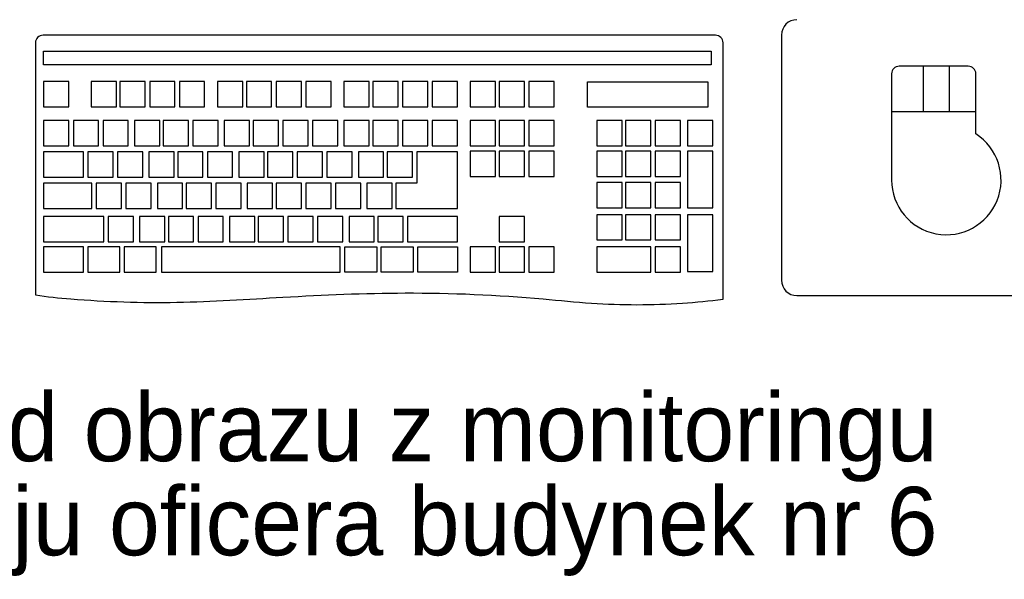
# Model space of a CAD drawing. Header units: centimetres. Extents: x 74448 to 96987, y -37016 to -10817.
# Tile 26 of 174: x 79734 to 80080, y -34958 to -34761. Entities that reach past the tile are written whole.
import ezdxf

# ---------------------------------------------------------------- set-up
doc = ezdxf.new("R2010")
doc.units = ezdxf.units.CM
doc.header["$LTSCALE"] = 0.02
doc.layers.get('0').update_dxf_attribs({"color": 8, "lineweight": 13})
doc.layers.add('_pk_opis legenda', color=7, linetype='Continuous')
doc.layers.add('CCTV', color=7, linetype='Continuous', lineweight=25)
doc.layers.add('ei30', color=8, linetype='Continuous', lineweight=13)
doc.styles.get("Standard").update_dxf_attribs({"font": 'arial.ttf', "height": 12})
doc.styles.add('Tomasz_W legenda', font='TCM_____.TTF')

# ---------------------------------------------------------------- blocks, each defined once
blk = doc.blocks.new('AAT_KLIENT_PC')
for p, q in [((2574.3, 332.3, 24), (994.6, 332.3, 24)), ((2729.6, 332.7, 24), (2729.6, -243.3, 24)), ((976.6, 314.3, 24), (976.6, -278, 24)), ((2592.3, -287.9, 24), (2592.3, 314.3, 24)), ((996, 294.4, 24), (2564.5, 294.4, 24)), ((996, 262.6, 24), (996, 294.4, 24)), ((2564.5, 294.4, 24), (2564.5, 262.6, 24)), ((2564.5, 262.6, 24), (996, 262.6, 24)), ((3168.4, 259.5, 24), (3006.4, 259.5, 24)), ((3063.7, 153.1, 24), (3063.7, 259.5, 24)), ((3124.7, 153.1, 24), (3124.7, 259.5, 24)), ((2988.4, 241.5, 24), (2988.4, -7.9, 24)), ((3186.4, 100.2, 24), (3186.4, 241.5, 24)), ((1055.3, 223.3, 24), (995.9, 223.3, 24)), ((995.9, 223.3, 24), (995.9, 163.9, 24)), ((1055.3, 163.9, 24), (1055.3, 223.3, 24)), ((1166.9, 223.3, 24), (1107.5, 223.3, 24)), ((1107.5, 223.3, 24), (1107.5, 163.9, 24)), ((1166.9, 163.9, 24), (1166.9, 223.3, 24)), ((1234.7, 223.3, 24), (1175.3, 223.3, 24)), ((1175.3, 223.3, 24), (1175.3, 163.9, 24)), ((1234.7, 163.9, 24), (1234.7, 223.3, 24)), ((1304.5, 223.3, 24), (1245.1, 223.3, 24)), ((1245.1, 223.3, 24), (1245.1, 163.9, 24)), ((1304.5, 163.9, 24), (1304.5, 223.3, 24)), ((1374.2, 223.3, 24), (1314.8, 223.3, 24)), ((1314.8, 223.3, 24), (1314.8, 163.9, 24)), ((1374.2, 163.9, 24), (1374.2, 223.3, 24)), ((1463.9, 223.3, 24), (1404.5, 223.3, 24)), ((1404.5, 223.3, 24), (1404.5, 163.9, 24)), ((1463.9, 163.9, 24), (1463.9, 223.3, 24)), ((1531.7, 223.3, 24), (1472.3, 223.3, 24)), ((1472.3, 223.3, 24), (1472.3, 163.9, 24)), ((1531.7, 163.9, 24), (1531.7, 223.3, 24)), ((1601.5, 223.3, 24), (1542.1, 223.3, 24)), ((1542.1, 223.3, 24), (1542.1, 163.9, 24)), ((1601.5, 163.9, 24), (1601.5, 223.3, 24)), ((1671.2, 223.3, 24), (1611.8, 223.3, 24)), ((1611.8, 223.3, 24), (1611.8, 163.9, 24)), ((1671.2, 163.9, 24), (1671.2, 223.3, 24)), ((1760.9, 223.3, 24), (1701.5, 223.3, 24)), ((1701.5, 223.3, 24), (1701.5, 163.9, 24)), ((1760.9, 163.9, 24), (1760.9, 223.3, 24)), ((1828.7, 223.3, 24), (1769.3, 223.3, 24)), ((1769.3, 223.3, 24), (1769.3, 163.9, 24)), ((1828.7, 163.9, 24), (1828.7, 223.3, 24)), ((1898.5, 223.3, 24), (1839.1, 223.3, 24)), ((1839.1, 223.3, 24), (1839.1, 163.9, 24)), ((1898.5, 163.9, 24), (1898.5, 223.3, 24)), ((1968.2, 223.3, 24), (1908.8, 223.3, 24)), ((1908.8, 223.3, 24), (1908.8, 163.9, 24)), ((1968.2, 163.9, 24), (1968.2, 223.3, 24)), ((2057.9, 223.3, 24), (1998.5, 223.3, 24)), ((1998.5, 223.3, 24), (1998.5, 163.9, 24)), ((2057.9, 163.9, 24), (2057.9, 223.3, 24)), ((2125.7, 223.3, 24), (2066.3, 223.3, 24)), ((2066.3, 223.3, 24), (2066.3, 163.9, 24)), ((2125.7, 163.9, 24), (2125.7, 223.3, 24)), ((2195.5, 223.3, 24), (2136.1, 223.3, 24)), ((2136.1, 223.3, 24), (2136.1, 163.9, 24)), ((2195.5, 163.9, 24), (2195.5, 223.3, 24)), ((2273.5, 222.7, 24), (2556.5, 222.7, 24)), ((2273.5, 163, 24), (2273.5, 222.7, 24)), ((2556.5, 222.7, 24), (2556.5, 163, 24)), ((995.9, 163.9, 24), (1055.3, 163.9, 24)), ((1107.5, 163.9, 24), (1166.9, 163.9, 24)), ((1175.3, 163.9, 24), (1234.7, 163.9, 24)), ((1245.1, 163.9, 24), (1304.5, 163.9, 24)), ((1314.8, 163.9, 24), (1374.2, 163.9, 24)), ((1404.5, 163.9, 24), (1463.9, 163.9, 24)), ((1472.3, 163.9, 24), (1531.7, 163.9, 24)), ((1542.1, 163.9, 24), (1601.5, 163.9, 24)), ((1611.8, 163.9, 24), (1671.2, 163.9, 24)), ((1701.5, 163.9, 24), (1760.9, 163.9, 24)), ((1769.3, 163.9, 24), (1828.7, 163.9, 24)), ((1839.1, 163.9, 24), (1898.5, 163.9, 24)), ((1908.8, 163.9, 24), (1968.2, 163.9, 24)), ((1998.5, 163.9, 24), (2057.9, 163.9, 24)), ((2066.3, 163.9, 24), (2125.7, 163.9, 24)), ((2136.1, 163.9, 24), (2195.5, 163.9, 24)), ((2556.5, 163, 24), (2273.5, 163, 24)), ((2988.4, 153.1, 24), (3186.4, 153.1, 24)), ((1055.4, 131.7, 24), (996, 131.7, 24)), ((996, 131.7, 24), (996, 72.3, 24)), ((1055.4, 72.3, 24), (1055.4, 131.7, 24)), ((1125.2, 131.7, 24), (1065.8, 131.7, 24)), ((1065.8, 131.7, 24), (1065.8, 72.3, 24)), ((1125.2, 72.3, 24), (1125.2, 131.7, 24)), ((1194.9, 131.7, 24), (1135.5, 131.7, 24)), ((1135.5, 131.7, 24), (1135.5, 72.3, 24)), ((1194.9, 72.3, 24), (1194.9, 131.7, 24)), ((1268.7, 131.7, 24), (1209.3, 131.7, 24)), ((1209.3, 131.7, 24), (1209.3, 72.3, 24)), ((1268.7, 72.3, 24), (1268.7, 131.7, 24)), ((1336.4, 131.7, 24), (1277, 131.7, 24)), ((1277, 131.7, 24), (1277, 72.3, 24)), ((1336.4, 72.3, 24), (1336.4, 131.7, 24)), ((1406.2, 131.7, 24), (1346.8, 131.7, 24)), ((1346.8, 131.7, 24), (1346.8, 72.3, 24)), ((1406.2, 72.3, 24), (1406.2, 131.7, 24)), ((1479.9, 131.7, 24), (1420.5, 131.7, 24)), ((1420.5, 131.7, 24), (1420.5, 72.3, 24)), ((1479.9, 72.3, 24), (1479.9, 131.7, 24)), ((1547.7, 131.7, 24), (1488.3, 131.7, 24)), ((1488.3, 131.7, 24), (1488.3, 72.3, 24)), ((1547.7, 72.3, 24), (1547.7, 131.7, 24)), ((1617.4, 131.7, 24), (1558, 131.7, 24)), ((1558, 131.7, 24), (1558, 72.3, 24)), ((1617.4, 72.3, 24), (1617.4, 131.7, 24)), ((1687.2, 131.7, 24), (1627.8, 131.7, 24)), ((1627.8, 131.7, 24), (1627.8, 72.3, 24)), ((1687.2, 72.3, 24), (1687.2, 131.7, 24)), ((1760.9, 131.7, 24), (1701.5, 131.7, 24)), ((1701.5, 131.7, 24), (1701.5, 72.3, 24)), ((1760.9, 72.3, 24), (1760.9, 131.7, 24)), ((1828.7, 131.7, 24), (1769.3, 131.7, 24)), ((1769.3, 131.7, 24), (1769.3, 72.3, 24)), ((1828.7, 72.3, 24), (1828.7, 131.7, 24)), ((1898.5, 131.7, 24), (1839.1, 131.7, 24)), ((1839.1, 131.7, 24), (1839.1, 72.3, 24)), ((1898.5, 72.3, 24), (1898.5, 131.7, 24)), ((1968.2, 131.7, 24), (1908.8, 131.7, 24)), ((1908.8, 131.7, 24), (1908.8, 72.3, 24)), ((1968.2, 72.3, 24), (1968.2, 131.7, 24)), ((2057.9, 131.7, 24), (1998.5, 131.7, 24)), ((1998.5, 131.7, 24), (1998.5, 72.3, 24)), ((2057.9, 72.3, 24), (2057.9, 131.7, 24)), ((2125.7, 131.7, 24), (2066.3, 131.7, 24)), ((2066.3, 131.7, 24), (2066.3, 72.3, 24)), ((2125.7, 72.3, 24), (2125.7, 131.7, 24)), ((2195.5, 131.7, 24), (2136.1, 131.7, 24)), ((2136.1, 131.7, 24), (2136.1, 72.3, 24)), ((2195.5, 72.3, 24), (2195.5, 131.7, 24)), ((2354.9, 131.7, 24), (2295.5, 131.7, 24)), ((2295.5, 131.7, 24), (2295.5, 72.3, 24)), ((2354.9, 72.3, 24), (2354.9, 131.7, 24)), ((2422.7, 131.7, 24), (2363.3, 131.7, 24)), ((2363.3, 131.7, 24), (2363.3, 72.3, 24)), ((2422.7, 72.3, 24), (2422.7, 131.7, 24)), ((2492.5, 131.7, 24), (2433.1, 131.7, 24)), ((2433.1, 131.7, 24), (2433.1, 72.3, 24)), ((2492.5, 72.3, 24), (2492.5, 131.7, 24)), ((2568.2, 131.7, 24), (2508.8, 131.7, 24)), ((2508.8, 131.7, 24), (2508.8, 72.3, 24)), ((2568.2, 72.3, 24), (2568.2, 131.7, 24)), ((996, 72.3, 24), (1055.4, 72.3, 24)), ((1065.8, 72.3, 24), (1125.2, 72.3, 24)), ((1135.5, 72.3, 24), (1194.9, 72.3, 24)), ((1209.3, 72.3, 24), (1268.7, 72.3, 24)), ((1277, 72.3, 24), (1336.4, 72.3, 24)), ((1346.8, 72.3, 24), (1406.2, 72.3, 24)), ((1420.5, 72.3, 24), (1479.9, 72.3, 24)), ((1488.3, 72.3, 24), (1547.7, 72.3, 24)), ((1558, 72.3, 24), (1617.4, 72.3, 24)), ((1627.8, 72.3, 24), (1687.2, 72.3, 24)), ((1701.5, 72.3, 24), (1760.9, 72.3, 24)), ((1769.3, 72.3, 24), (1828.7, 72.3, 24)), ((1839.1, 72.3, 24), (1898.5, 72.3, 24)), ((1908.8, 72.3, 24), (1968.2, 72.3, 24)), ((1998.5, 72.3, 24), (2057.9, 72.3, 24)), ((2066.3, 72.3, 24), (2125.7, 72.3, 24)), ((2136.1, 72.3, 24), (2195.5, 72.3, 24)), ((2295.5, 72.3, 24), (2354.9, 72.3, 24)), ((2363.3, 72.3, 24), (2422.7, 72.3, 24)), ((2433.1, 72.3, 24), (2492.5, 72.3, 24)), ((2508.8, 72.3, 24), (2568.2, 72.3, 24)), ((1089.3, 58, 24), (996, 58, 24)), ((996, 58, 24), (996, -1.4, 24)), ((1089.3, -1.4, 24), (1089.3, 58, 24)), ((1159.1, 58, 24), (1099.7, 58, 24)), ((1099.7, 58, 24), (1099.7, -1.4, 24)), ((1159.1, -1.4, 24), (1159.1, 58, 24)), ((1228.8, 58, 24), (1169.4, 58, 24)), ((1169.4, 58, 24), (1169.4, -1.4, 24)), ((1228.8, -1.4, 24), (1228.8, 58, 24)), ((1302.6, 58, 24), (1243.2, 58, 24)), ((1243.2, 58, 24), (1243.2, -1.4, 24)), ((1302.6, -1.4, 24), (1302.6, 58, 24)), ((1370.3, 58, 24), (1310.9, 58, 24)), ((1310.9, 58, 24), (1310.9, -1.4, 24)), ((1370.3, -1.4, 24), (1370.3, 58, 24)), ((1440.1, 58, 24), (1380.7, 58, 24)), ((1380.7, 58, 24), (1380.7, -1.4, 24)), ((1440.1, -1.4, 24), (1440.1, 58, 24)), ((1513.8, 58, 24), (1454.4, 58, 24)), ((1454.4, 58, 24), (1454.4, -1.4, 24)), ((1513.8, -1.4, 24), (1513.8, 58, 24)), ((1581.6, 58, 24), (1522.2, 58, 24)), ((1522.2, 58, 24), (1522.2, -1.4, 24)), ((1581.6, -1.4, 24), (1581.6, 58, 24)), ((1651.3, 58, 24), (1591.9, 58, 24)), ((1591.9, 58, 24), (1591.9, -1.4, 24)), ((1651.3, -1.4, 24), (1651.3, 58, 24)), ((1721.1, 58, 24), (1661.7, 58, 24)), ((1661.7, 58, 24), (1661.7, -1.4, 24)), ((1721.1, -1.4, 24), (1721.1, 58, 24)), ((1794.8, 58, 24), (1735.4, 58, 24)), ((1735.4, 58, 24), (1735.4, -1.4, 24)), ((1794.8, -1.4, 24), (1794.8, 58, 24)), ((1862.6, 58, 24), (1803.2, 58, 24)), ((1803.2, 58, 24), (1803.2, -1.4, 24)), ((1862.6, -1.4, 24), (1862.6, 58, 24)), ((1968.2, 58, 24), (1872.9, 58, 24)), ((1872.9, 58, 24), (1872.9, -15.7, 24)), ((1968.2, -75.1, 24), (1968.2, 58, 24)), ((2057.9, 60, 24), (1998.5, 60, 24)), ((1998.5, 60, 24), (1998.5, 0.6, 24)), ((2057.9, 0.6, 24), (2057.9, 60, 24)), ((2125.7, 60, 24), (2066.3, 60, 24)), ((2066.3, 60, 24), (2066.3, 0.6, 24)), ((2125.7, 0.6, 24), (2125.7, 60, 24)), ((2195.5, 60, 24), (2136.1, 60, 24)), ((2136.1, 60, 24), (2136.1, 0.6, 24)), ((2195.5, 0.6, 24), (2195.5, 60, 24)), ((2354.9, 60, 24), (2295.5, 60, 24)), ((2295.5, 60, 24), (2295.5, 0.6, 24)), ((2354.9, 0.6, 24), (2354.9, 60, 24)), ((2422.7, 60, 24), (2363.3, 60, 24)), ((2363.3, 60, 24), (2363.3, 0.6, 24)), ((2422.7, 0.6, 24), (2422.7, 60, 24)), ((2492.5, 60, 24), (2433.1, 60, 24)), ((2433.1, 60, 24), (2433.1, 0.6, 24)), ((2492.5, 0.6, 24), (2492.5, 60, 24)), ((2568.2, 60, 24), (2508.8, 60, 24)), ((2508.8, 60, 24), (2508.8, -73.1, 24)), ((2568.2, -73.1, 24), (2568.2, 60, 24)), ((1998.5, 0.6, 24), (2057.9, 0.6, 24)), ((2066.3, 0.6, 24), (2125.7, 0.6, 24)), ((2136.1, 0.6, 24), (2195.5, 0.6, 24)), ((2295.5, 0.6, 24), (2354.9, 0.6, 24)), ((2363.3, 0.6, 24), (2422.7, 0.6, 24)), ((2433.1, 0.6, 24), (2492.5, 0.6, 24)), ((996, -1.4, 24), (1089.3, -1.4, 24)), ((1109.2, -15.7, 24), (996, -15.7, 24)), ((996, -15.7, 24), (996, -75.1, 24)), ((1099.7, -1.4, 24), (1159.1, -1.4, 24)), ((1109.2, -75.1, 24), (1109.2, -15.7, 24)), ((1179, -15.7, 24), (1119.6, -15.7, 24)), ((1119.6, -15.7, 24), (1119.6, -75.1, 24)), ((1169.4, -1.4, 24), (1228.8, -1.4, 24)), ((1179, -75.1, 24), (1179, -15.7, 24)), ((1248.7, -15.7, 24), (1189.3, -15.7, 24)), ((1189.3, -15.7, 24), (1189.3, -75.1, 24)), ((1243.2, -1.4, 24), (1302.6, -1.4, 24)), ((1248.7, -75.1, 24), (1248.7, -15.7, 24)), ((1322.5, -15.7, 24), (1263.1, -15.7, 24)), ((1263.1, -15.7, 24), (1263.1, -75.1, 24)), ((1310.9, -1.4, 24), (1370.3, -1.4, 24)), ((1322.5, -75.1, 24), (1322.5, -15.7, 24)), ((1390.2, -15.7, 24), (1330.8, -15.7, 24)), ((1330.8, -15.7, 24), (1330.8, -75.1, 24)), ((1380.7, -1.4, 24), (1440.1, -1.4, 24)), ((1390.2, -75.1, 24), (1390.2, -15.7, 24)), ((1460, -15.7, 24), (1400.6, -15.7, 24)), ((1400.6, -15.7, 24), (1400.6, -75.1, 24)), ((1454.4, -1.4, 24), (1513.8, -1.4, 24)), ((1460, -75.1, 24), (1460, -15.7, 24)), ((1533.7, -15.7, 24), (1474.3, -15.7, 24)), ((1474.3, -15.7, 24), (1474.3, -75.1, 24)), ((1522.2, -1.4, 24), (1581.6, -1.4, 24)), ((1533.7, -75.1, 24), (1533.7, -15.7, 24)), ((1601.5, -15.7, 24), (1542.1, -15.7, 24)), ((1542.1, -15.7, 24), (1542.1, -75.1, 24)), ((1591.9, -1.4, 24), (1651.3, -1.4, 24)), ((1601.5, -75.1, 24), (1601.5, -15.7, 24)), ((1671.3, -15.7, 24), (1611.9, -15.7, 24)), ((1611.9, -15.7, 24), (1611.9, -75.1, 24)), ((1661.7, -1.4, 24), (1721.1, -1.4, 24)), ((1671.3, -75.1, 24), (1671.3, -15.7, 24)), ((1741, -15.7, 24), (1681.6, -15.7, 24)), ((1681.6, -15.7, 24), (1681.6, -75.1, 24)), ((1735.4, -1.4, 24), (1794.8, -1.4, 24)), ((1741, -75.1, 24), (1741, -15.7, 24)), ((1814.8, -15.7, 24), (1755.4, -15.7, 24)), ((1755.4, -15.7, 24), (1755.4, -75.1, 24)), ((1803.2, -1.4, 24), (1862.6, -1.4, 24)), ((1814.8, -75.1, 24), (1814.8, -15.7, 24)), ((1872.9, -15.7, 24), (1823.1, -15.7, 24)), ((1823.1, -15.7, 24), (1823.1, -75.1, 24)), ((2354.9, -13.7, 24), (2295.5, -13.7, 24)), ((2295.5, -13.7, 24), (2295.5, -73.1, 24)), ((2354.9, -73.1, 24), (2354.9, -13.7, 24)), ((2422.7, -13.7, 24), (2363.3, -13.7, 24)), ((2363.3, -13.7, 24), (2363.3, -73.1, 24)), ((2422.7, -73.1, 24), (2422.7, -13.7, 24)), ((2492.5, -13.7, 24), (2433.1, -13.7, 24)), ((2433.1, -13.7, 24), (2433.1, -73.1, 24)), ((2492.5, -73.1, 24), (2492.5, -13.7, 24)), ((996, -75.1, 24), (1109.2, -75.1, 24)), ((1119.6, -75.1, 24), (1179, -75.1, 24)), ((1189.3, -75.1, 24), (1248.7, -75.1, 24)), ((1263.1, -75.1, 24), (1322.5, -75.1, 24)), ((1330.8, -75.1, 24), (1390.2, -75.1, 24)), ((1400.6, -75.1, 24), (1460, -75.1, 24)), ((1474.3, -75.1, 24), (1533.7, -75.1, 24)), ((1542.1, -75.1, 24), (1601.5, -75.1, 24)), ((1611.9, -75.1, 24), (1671.3, -75.1, 24)), ((1681.6, -75.1, 24), (1741, -75.1, 24)), ((1755.4, -75.1, 24), (1814.8, -75.1, 24)), ((1823.1, -75.1, 24), (1882.5, -75.1, 24)), ((1882.5, -75.1, 24), (1968.2, -75.1, 24)), ((2295.5, -73.1, 24), (2354.9, -73.1, 24)), ((2354.9, -89.4, 24), (2295.5, -89.4, 24)), ((2295.5, -89.4, 24), (2295.5, -148.8, 24)), ((2354.9, -148.8, 24), (2354.9, -89.4, 24)), ((2363.3, -73.1, 24), (2422.7, -73.1, 24)), ((2422.7, -89.4, 24), (2363.3, -89.4, 24)), ((2363.3, -89.4, 24), (2363.3, -148.8, 24)), ((2422.7, -148.8, 24), (2422.7, -89.4, 24)), ((2433.1, -73.1, 24), (2492.5, -73.1, 24)), ((2492.5, -89.4, 24), (2433.1, -89.4, 24)), ((2433.1, -89.4, 24), (2433.1, -148.8, 24)), ((2492.5, -148.8, 24), (2492.5, -89.4, 24)), ((2508.8, -73.1, 24), (2568.2, -73.1, 24)), ((2568.2, -89.4, 24), (2508.8, -89.4, 24)), ((2508.8, -89.4, 24), (2508.8, -222.5, 24)), ((2568.2, -222.5, 24), (2568.2, -89.4, 24)), ((1137.1, -93.4, 24), (996, -93.4, 24)), ((996, -93.4, 24), (996, -152.8, 24)), ((1137.1, -152.8, 24), (1137.1, -93.4, 24)), ((1206.9, -93.4, 24), (1147.5, -93.4, 24)), ((1147.5, -93.4, 24), (1147.5, -152.8, 24)), ((1206.9, -152.8, 24), (1206.9, -93.4, 24)), ((1280.6, -93.4, 24), (1221.2, -93.4, 24)), ((1221.2, -93.4, 24), (1221.2, -152.8, 24)), ((1280.6, -152.8, 24), (1280.6, -93.4, 24)), ((1348.4, -93.4, 24), (1289, -93.4, 24)), ((1289, -93.4, 24), (1289, -152.8, 24)), ((1348.4, -152.8, 24), (1348.4, -93.4, 24)), ((1418.1, -93.4, 24), (1358.7, -93.4, 24)), ((1358.7, -93.4, 24), (1358.7, -152.8, 24)), ((1418.1, -152.8, 24), (1418.1, -93.4, 24)), ((1491.9, -93.4, 24), (1432.5, -93.4, 24)), ((1432.5, -93.4, 24), (1432.5, -152.8, 24)), ((1491.9, -152.8, 24), (1491.9, -93.4, 24)), ((1559.7, -93.4, 24), (1500.3, -93.4, 24)), ((1500.3, -93.4, 24), (1500.3, -152.8, 24)), ((1559.7, -152.8, 24), (1559.7, -93.4, 24)), ((1629.4, -93.4, 24), (1570, -93.4, 24)), ((1570, -93.4, 24), (1570, -152.8, 24)), ((1629.4, -152.8, 24), (1629.4, -93.4, 24)), ((1699.2, -93.4, 24), (1639.8, -93.4, 24)), ((1639.8, -93.4, 24), (1639.8, -152.8, 24)), ((1699.2, -152.8, 24), (1699.2, -93.4, 24)), ((1772.9, -93.4, 24), (1713.5, -93.4, 24)), ((1713.5, -93.4, 24), (1713.5, -152.8, 24)), ((1772.9, -152.8, 24), (1772.9, -93.4, 24)), ((1840.7, -93.4, 24), (1781.3, -93.4, 24)), ((1781.3, -93.4, 24), (1781.3, -152.8, 24)), ((1840.7, -152.8, 24), (1840.7, -93.4, 24)), ((1968.2, -93.4, 24), (1851, -93.4, 24)), ((1851, -93.4, 24), (1851, -152.8, 24)), ((1968.2, -152.8, 24), (1968.2, -93.4, 24)), ((2125.7, -93.4, 24), (2066.3, -93.4, 24)), ((2066.3, -93.4, 24), (2066.3, -152.8, 24)), ((2125.7, -152.8, 24), (2125.7, -93.4, 24)), ((996, -152.8, 24), (1137.1, -152.8, 24)), ((1147.5, -152.8, 24), (1206.9, -152.8, 24)), ((1221.2, -152.8, 24), (1280.6, -152.8, 24)), ((1289, -152.8, 24), (1348.4, -152.8, 24)), ((1358.7, -152.8, 24), (1418.1, -152.8, 24)), ((1432.5, -152.8, 24), (1491.9, -152.8, 24)), ((1500.3, -152.8, 24), (1559.7, -152.8, 24)), ((1570, -152.8, 24), (1629.4, -152.8, 24)), ((1639.8, -152.8, 24), (1699.2, -152.8, 24)), ((1713.5, -152.8, 24), (1772.9, -152.8, 24)), ((1781.3, -152.8, 24), (1840.7, -152.8, 24)), ((1851, -152.8, 24), (1968.2, -152.8, 24)), ((2066.3, -152.8, 24), (2125.7, -152.8, 24)), ((2295.5, -148.8, 24), (2354.9, -148.8, 24)), ((2363.3, -148.8, 24), (2422.7, -148.8, 24)), ((2433.1, -148.8, 24), (2492.5, -148.8, 24)), ((1089.3, -165.1, 24), (996, -165.1, 24)), ((996, -165.1, 24), (996, -224.5, 24)), ((1089.3, -224.5, 24), (1089.3, -165.1, 24)), ((1174.9, -165.1, 24), (1099.7, -165.1, 24)), ((1099.7, -165.1, 24), (1099.7, -224.5, 24)), ((1174.9, -224.5, 24), (1174.9, -165.1, 24)), ((1260.6, -165.1, 24), (1185.4, -165.1, 24)), ((1185.4, -165.1, 24), (1185.4, -224.5, 24)), ((1260.6, -224.5, 24), (1260.6, -165.1, 24)), ((1692.8, -165.1, 24), (1273, -165.1, 24)), ((1273, -165.1, 24), (1273, -224.5, 24)), ((1692.8, -224.5, 24), (1692.8, -165.1, 24)), ((1703.6, -224.5, 24), (1703.6, -165.1, 24)), ((1703.6, -165.1, 24), (1778.9, -165.1, 24)), ((1778.9, -165.1, 24), (1778.9, -224.5, 24)), ((1789.3, -224.5, 24), (1789.3, -165.1, 24)), ((1789.3, -165.1, 24), (1864.6, -165.1, 24)), ((1864.6, -165.1, 24), (1864.6, -224.5, 24)), ((1874.9, -224.5, 24), (1874.9, -165.1, 24)), ((1874.9, -165.1, 24), (1968.2, -165.1, 24)), ((1968.2, -165.1, 24), (1968.2, -224.5, 24)), ((2057.9, -165.1, 24), (1998.5, -165.1, 24)), ((1998.5, -165.1, 24), (1998.5, -224.5, 24)), ((2057.9, -224.5, 24), (2057.9, -165.1, 24)), ((2125.7, -165.1, 24), (2066.3, -165.1, 24)), ((2066.3, -165.1, 24), (2066.3, -224.5, 24)), ((2125.7, -224.5, 24), (2125.7, -165.1, 24)), ((2195.5, -165.1, 24), (2136.1, -165.1, 24)), ((2136.1, -165.1, 24), (2136.1, -224.5, 24)), ((2195.5, -224.5, 24), (2195.5, -165.1, 24)), ((2422.7, -165.1, 24), (2295.5, -165.1, 24)), ((2295.5, -165.1, 24), (2295.5, -224.5, 24)), ((2422.7, -224.5, 24), (2422.7, -165.1, 24)), ((2492.5, -165.1, 24), (2433.1, -165.1, 24)), ((2433.1, -165.1, 24), (2433.1, -224.5, 24)), ((2492.5, -224.5, 24), (2492.5, -165.1, 24)), ((996, -224.5, 24), (1089.3, -224.5, 24)), ((1099.7, -224.5, 24), (1174.9, -224.5, 24)), ((1185.4, -224.5, 24), (1260.6, -224.5, 24)), ((1273, -224.5, 24), (1692.8, -224.5, 24)), ((1778.9, -224.5, 24), (1703.6, -224.5, 24)), ((1864.6, -224.5, 24), (1789.3, -224.5, 24)), ((1968.2, -224.5, 24), (1874.9, -224.5, 24)), ((1998.5, -224.5, 24), (2057.9, -224.5, 24)), ((2066.3, -224.5, 24), (2125.7, -224.5, 24)), ((2136.1, -224.5, 24), (2195.5, -224.5, 24)), ((2295.5, -224.5, 24), (2422.7, -224.5, 24)), ((2433.1, -224.5, 24), (2492.5, -224.5, 24)), ((2508.8, -222.5, 24), (2568.2, -222.5, 24)), ((2765.6, -279.3, 24), (3449.6, -279.3, 24))]:
    blk.add_line(p, q)
for centre, radius, start, end in [((2765.6, 332.7, 24), 36, 90, 180), ((994.6, 314.3, 24), 18, 90, 180), ((2574.3, 314.3, 24), 18, 0, 90), ((3006.4, 241.5, 24), 18, 90, 180), ((3168.4, 241.5, 24), 18, 0, 90), ((3116.9, -7.9, 24), 128.6, 180, 57.3009), ((2765.6, -243.3, 24), 36, 180, 270)]:
    blk.add_arc(centre, radius, start, end)
blk.add_open_spline([(976.6, -278, 24), (1004.2, -282.2, 24), (1114.9, -292.9, 24), (1309.1, -299.4, 24), (1570.6, -281.4, 24), (1857.6, -268.8, 24), (2100, -279.2, 24), (2316.3, -302, 24), (2457.9, -301.9, 24), (2560.6, -291.8, 24), (2592.3, -287.9, 24)], degree=3, knots=[9.354773, 9.354773, 9.354773, 9.354773, 30.463822, 93.406238, 156.388822, 228.905053, 311.015538, 339.812629, 393.6638, 417.895992, 417.895992, 417.895992, 417.895992])

msp = doc.modelspace()

# ---------------------------------------------------------------- block references
at = {"layer": 'CCTV', "xscale": 0.1493649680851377, "yscale": 0.1493649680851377, "zscale": 0.1493649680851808}
msp.add_blockref('AAT_KLIENT_PC', (79593.68, -34816.5, 122.52), dxfattribs=at)

# ---------------------------------------------------------------- texts
at = {"layer": '_pk_opis legenda', "ltscale": 0.5, "insert": (79629.78, -34924.47, 126.11), "char_height": 24, "width": 660.3484, "attachment_point": 4, "line_spacing_factor": 0.825, "style": 'Tomasz_W legenda'}
msp.add_mtext('Podgląd obrazu z monitoringu\\Pw pokoju oficera budynek nr 6', dxfattribs=at)
at = {"layer": 'ei30', "insert": (77365.56, -34824), "char_height": 16, "width": 598.0312, "attachment_point": 1}
msp.add_mtext('\\pi46.424;WYKONAĆ PRZEPONĘ POZIOMĄ METODĄ INIEKCJI \\P\\pi439.44;CIŚNIENIOWEJ', dxfattribs=at)

doc.saveas('drawing.dxf')
